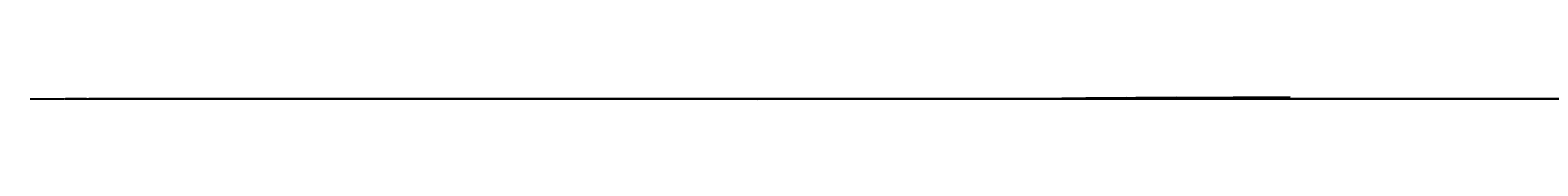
# Model space of a CAD drawing. Header units: millimetres. Extents: x -12354389001 to 271431, y -126469 to 48347.
# Tile 1 of 79: x -12354386149 to -12352618493, y -43137 to -40383. Entities that reach past the tile are written whole.
import ezdxf
from ezdxf.enums import TextEntityAlignment as Align

# ---------------------------------------------------------------- set-up
doc = ezdxf.new("R2010")
doc.units = ezdxf.units.MM
for name, pattern in [('1', [0]), ('4', [5, 3, -2]), ('BGS', [10, 0, 10])]:
    doc.linetypes.add(name, pattern=pattern)
doc.layers.get('0').update_dxf_attribs({"lineweight": 9})
doc.layers.add('00 opisy', color=7, linetype='Continuous', lineweight=25)
doc.layers.add('EBUPP', color=7, linetype='1', lineweight=30)
for name, color, linetype in [('EADTD', 7, 'Continuous'), ('EBUOA', 7, 'Continuous'), ('EDZPD', 3, '1'), ('OPIS', 7, '1'), ('SDROK', 7, 'Continuous'), ('SDRPK', 7, '1'), ('SZOPO', 7, 'BGS'), ('SZZPZ', 102, 'Continuous'), ('UEEOO', 1, 'Continuous'), ('UEEPA', 1, '1'), ('UEEPON', 1, '1'), ('UGGOO', 2, 'Continuous'), ('UGGPOR', 2, '1'), ('UGGTO', 2, 'Continuous'), ('UKKOA', 7, 'Continuous'), ('UKKOO', 1, 'Continuous'), ('UKKPA', 1, '1'), ('UKKPB', 1, '1'), ('UTTOO', 2, 'Continuous'), ('UTTPA', 1, '1'), ('UWWOA', 5, 'Continuous'), ('UWWOO', 5, 'Continuous'), ('UWWPA', 5, '1'), ('UWWPO', 5, '4'), ('WUKOS', 7, 'Continuous'), ('ZAKRES', 2, '1')]:
    doc.layers.add(name, color=color, linetype=linetype)
doc.styles.get("Standard").update_dxf_attribs({"font": 'arial.ttf'})

# ---------------------------------------------------------------- blocks, each defined once
blk = doc.blocks.new('BGB')
for centre, start, end in [((-3.00001, 0.000018), 359.999656, 59.99989), ((3.00001, 0.000018), 120.00011, 180.000344)]:
    blk.add_arc(centre, 3, start, end)
blk = doc.blocks.new('TRA')
for p, q in [((-5.5, 2.7539), (-5.5, 1.7539)), ((-4.5, 2.7539), (-4.5, 1.7539)), ((4.5, 2.7539), (4.5, 1.7539)), ((5.5, 2.7539), (5.5, 1.7539)), ((-0.5, -2.2461), (-0.5, -3.2461)), ((0.5, -2.2461), (0.5, -3.2461))]:
    blk.add_line(p, q)
blk = doc.blocks.new('DLI')
blk.add_circle((0, 0), 0.09)
for centre, start, end in [((0, 0.750093), 30.14144, 149.85856), ((-0.713298, 0.231779), 102.145781, 221.858708), ((0.713298, 0.231779), 318.141292, 77.854219), ((-0.440797, -0.606751), 174.149498, 293.852913), ((0.440797, -0.606751), 246.147087, 5.850502)]:
    blk.add_arc(centre, 0.75, start, end)
blk = doc.blocks.new('PNN')
for p, q in [((5.2, 0), (4.0686, 1.1314)), ((1.2, 0), (9.2, 0)), ((5.2, 0), (4.0686, -1.1314))]:
    blk.add_line(p, q)
blk = doc.blocks.new('SLS')
blk.add_circle((0, 0), 0.35)
blk = doc.blocks.new('LAT')
for p, q in [((0, 1.2), (0, 2)), ((-2, 0), (-1.2, 0)), ((1.2, 0), (2, 0)), ((0, -1.2), (0, -2))]:
    blk.add_line(p, q)
blk = doc.blocks.new('KRA')
for p, q in [((-0.75, -0.3571), (-0.75, 0.3571)), ((-0.75, 0.3571), (0.75, 0.3571)), ((-0.25, -0.3571), (-0.25, 0.3571)), ((0.25, -0.3571), (0.25, 0.3571)), ((0.75, 0.3571), (0.75, -0.3571)), ((0.75, -0.3571), (-0.75, -0.3571))]:
    blk.add_line(p, q)
blk = doc.blocks.new('WLZ')
blk.add_circle((0, 0), 0.4)
blk = doc.blocks.new('PLT')
for p, q in [((6, 0), (4.8686, 1.1314)), ((1.2, 0), (9.2, 0)), ((4.6, 0), (3.4686, -1.1314))]:
    blk.add_line(p, q)
blk = doc.blocks.new('WLD')
for p, q in [((0.75, 0.5), (-0.75, 0.5)), ((-0.75, 0.5), (-0.75, -0.5)), ((0.75, -0.5), (0.75, 0.5)), ((-0.75, -0.5), (0.75, -0.5))]:
    blk.add_line(p, q)
blk = doc.blocks.new('WLM')
for p, q in [((0.35, 0.35), (-0.35, 0.35)), ((-0.35, 0.35), (-0.35, -0.35)), ((0.35, -0.35), (0.35, 0.35)), ((-0.35, -0.35), (0.35, -0.35))]:
    blk.add_line(p, q)
blk = doc.blocks.new('ZAS')
for p, q in [((0.25, 0.25), (-0.25, 0.25)), ((-0.25, 0.25), (-0.25, -0.25)), ((0.25, -0.25), (0.25, 0.25)), ((-0.25, -0.25), (0.25, -0.25))]:
    blk.add_line(p, q)
blk = doc.blocks.new('HYP')
for p, q in [((0, 1.5), (-0.5303, 0.9697)), ((0, 1.5), (0.5303, 0.9697)), ((0, 0.75), (0, 1.5))]:
    blk.add_line(p, q)
blk.add_circle((0, 0), 0.75)
blk = doc.blocks.new('WSP')
blk.add_circle((0, 0), 0.09)
blk = doc.blocks.new('Wrocławska 82')
at = {"layer": 'EBUPP', "linetype": '1'}
for p, q in [((-295604.71, 33926.1), (-295603.55, 33929.21)), ((-295603.55, 33929.21), (-295600, 33927.88)), ((-295600, 33924.33), (-295604.71, 33926.1)), ((-295619.14, 33885.78), (-295623.88, 33872.51)), ((-295612.61, 33883.44), (-295619.14, 33885.78)), ((-295617.35, 33870.18), (-295612.61, 33883.44)), ((-295623.88, 33872.51), (-295617.35, 33870.18))]:
    blk.add_line(p, q, dxfattribs=at)
at = {"layer": 'EDZPD', "linetype": '1'}
for p, q in [((-295600.04, 33871.83), (-295623.36, 33805.79)), ((-295600.04, 33831.9), (-295612.33, 33836.36))]:
    blk.add_line(p, q, dxfattribs=at)
at = {"layer": 'SDRPK', "linetype": '1'}
for p, q in [((-295600, 33920.93), (-295607.89, 33923.77)), ((-295609.29, 33919.9), (-295600, 33916.5)), ((-295607, 33904.13), (-295610.5, 33895.61)), ((-295610.15, 33895.47), (-295606.65, 33903.99)), ((-295606.65, 33903.99), (-295607, 33904.13)), ((-295600, 33896.45), (-295600.94, 33893.88)), ((-295618.15, 33895.68), (-295611.91, 33893.22)), ((-295610.5, 33895.61), (-295610.15, 33895.47)), ((-295600.94, 33893.88), (-295613.41, 33859.5)), ((-295608.49, 33890.21), (-295602.38, 33889.93)), ((-295620.54, 33889.01), (-295610.4, 33884.93)), ((-295624.62, 33874.24), (-295620.4, 33886.33)), ((-295620.4, 33886.33), (-295619.14, 33885.78)), ((-295610.4, 33884.93), (-295606.28, 33879.15)), ((-295608.37, 33879.6), (-295611.34, 33882.59)), ((-295615.84, 33859.11), (-295608.37, 33879.6)), ((-295603.28, 33866.26), (-295600, 33875.33)), ((-295625.8, 33874.63), (-295624.62, 33874.24)), ((-295612.11, 33842.09), (-295603.28, 33866.26)), ((-295613.41, 33859.5), (-295621.42, 33837.66)), ((-295621.53, 33843.87), (-295615.84, 33859.11)), ((-295623.86, 33808.9), (-295612.11, 33842.09)), ((-295635.81, 33840.84), (-295637.7, 33841.7)), ((-295621.42, 33837.66), (-295630.73, 33811.44)), ((-295637, 33835.95), (-295639.44, 33837.1)), ((-295635.08, 33834.64), (-295637, 33835.95)), ((-295625.62, 33825.83), (-295635.08, 33834.64)), ((-295641.48, 33821.79), (-295639.55, 33827.43)), ((-295627.32, 33827.41), (-295633.1, 33811.99)), ((-295638.09, 33826.97), (-295639.84, 33821.15)), ((-295639.84, 33821.15), (-295630.52, 33818.65)), ((-295630.82, 33816.61), (-295640.86, 33819.74)), ((-295628.61, 33817.44), (-295630.82, 33816.61)), ((-295617.51, 33812.29), (-295618.89, 33808.86)), ((-295618.89, 33808.86), (-295614.54, 33807.3))]:
    blk.add_line(p, q, dxfattribs=at)
at = {"layer": 'SDRPK', "linetype": '4'}
for p, q in [((-295615.11, 33904.36), (-295607.74, 33901.76)), ((-295607.74, 33901.76), (-295605.58, 33897.95))]:
    blk.add_line(p, q, dxfattribs=at)
at = {"layer": 'SDRPK', "linetype": '1'}
for centre, radius in [((-295606.18, 33926.6), 0.47), ((-295607.36, 33925.5), 0.43), ((-295605.82, 33924.93), 0.45), ((-295604.46, 33924.33), 0.46)]:
    blk.add_circle(centre, radius, dxfattribs=at)
for centre, radius, start, end in [((-295607.6898, 33894.5671), 4.43, 197.70364, 259.59326), ((-295640.415, 33820.9933), 1.33, 143.20299, 250.45174)]:
    blk.add_arc(centre, radius, start, end, dxfattribs=at)
at = {"layer": 'SZOPO', "linetype": 'BGS'}
for p, q in [((-295600, 33940.04), (-295601.83, 33940.69)), ((-295600, 33915.42), (-295609.63, 33919.07)), ((-295600, 33913.37), (-295608.38, 33890.14)), ((-295608.38, 33890.14), (-295613.58, 33876.89)), ((-295613.58, 33876.89), (-295619.92, 33859.81)), ((-295623.88, 33872.51), (-295626.37, 33873.37)), ((-295619.92, 33859.81), (-295626.22, 33842.89)), ((-295600, 33858.3), (-295608.15, 33835.38)), ((-295626.22, 33842.89), (-295630.26, 33831.9)), ((-295608.15, 33835.38), (-295617.34, 33812.48)), ((-295608.15, 33835.38), (-295600, 33832.39)), ((-295630.26, 33831.9), (-295632.58, 33825.43)), ((-295632.58, 33825.43), (-295642.59, 33828.27)), ((-295617.34, 33812.48), (-295614.15, 33807.91)), ((-295614.15, 33807.91), (-295614.29, 33807.25)), ((-295614.54, 33807.3), (-295615.01, 33805.59))]:
    blk.add_line(p, q, dxfattribs=at)
at = {"layer": 'UEEPON', "linetype": '1'}
for p, q in [((-295606.08, 33917.08), (-295609.87, 33918.47)), ((-295603.44, 33916.12), (-295606.08, 33917.08)), ((-295600, 33914.86), (-295603.44, 33916.12)), ((-295600, 33911.33), (-295600.98, 33908.55)), ((-295600.98, 33908.55), (-295603.77, 33901.02)), ((-295603.77, 33901.02), (-295604.63, 33898.7)), ((-295604.63, 33898.7), (-295604.74, 33898.39)), ((-295604.74, 33898.39), (-295607.27, 33891.44)), ((-295607.27, 33891.44), (-295601.03, 33888.94)), ((-295609.14, 33881.75), (-295605.78, 33890.84)), ((-295601.03, 33888.94), (-295600, 33888.34)), ((-295612.83, 33872.95), (-295609.14, 33881.75)), ((-295600.04, 33874.06), (-295604.78, 33860.71)), ((-295613.92, 33870.36), (-295612.83, 33872.95)), ((-295604.26, 33860.68), (-295600.4, 33871.28)), ((-295615.8, 33868.89), (-295617.14, 33870.76)), ((-295616.69, 33869.98), (-295617.14, 33870.76)), ((-295617.14, 33870.76), (-295615.9, 33869.9)), ((-295600, 33870.94), (-295601.93, 33865.86)), ((-295614.25, 33869.57), (-295613.92, 33870.36)), ((-295618.96, 33858.86), (-295616.69, 33869.98)), ((-295615.9, 33869.9), (-295614.25, 33869.57)), ((-295609.24, 33866.56), (-295615.8, 33868.89)), ((-295606.59, 33865.61), (-295609.24, 33866.56)), ((-295603.44, 33864.49), (-295606.59, 33865.61)), ((-295601.93, 33865.86), (-295606.08, 33854.36)), ((-295607.49, 33852.09), (-295604.26, 33860.68)), ((-295604.78, 33860.71), (-295605.93, 33857.53)), ((-295619.52, 33856.11), (-295618.96, 33858.86)), ((-295605.93, 33857.53), (-295606.89, 33854.88)), ((-295619.78, 33854.84), (-295619.52, 33856.11)), ((-295596.49, 33855.01), (-295603.08, 33835.64)), ((-295622.09, 33848.69), (-295619.78, 33854.84)), ((-295606.89, 33854.88), (-295609.89, 33846.6)), ((-295606.08, 33854.36), (-295611.06, 33840.89)), ((-295608.67, 33848.86), (-295607.49, 33852.09)), ((-295629.04, 33847.26), (-295622.09, 33848.69)), ((-295609.64, 33846.22), (-295608.67, 33848.86)), ((-295635.88, 33846.92), (-295634.47, 33846.15)), ((-295631.79, 33846.7), (-295629.04, 33847.26)), ((-295634.47, 33846.15), (-295631.79, 33846.7)), ((-295609.89, 33846.6), (-295613.89, 33835.85)), ((-295610.31, 33844.38), (-295609.64, 33846.22)), ((-295614.98, 33831.67), (-295610.31, 33844.38)), ((-295603.08, 33835.64), (-295611.68, 33839)), ((-295611.97, 33838.18), (-295615.62, 33827.81)), ((-295613.89, 33835.85), (-295615.29, 33831.79)), ((-295603.92, 33833.19), (-295603.08, 33835.64)), ((-295600.26, 33834.54), (-295603.08, 33835.64)), ((-295618.44, 33822.08), (-295614.98, 33831.67)), ((-295615.49, 33830.45), (-295615.29, 33831.79)), ((-295615.47, 33829.18), (-295615.49, 33830.45)), ((-295614.58, 33826.75), (-295615.47, 33829.18)), ((-295615.62, 33827.81), (-295619.97, 33814.27)), ((-295613.32, 33824.99), (-295614.58, 33826.75)), ((-295614.35, 33822.06), (-295613.32, 33824.99)), ((-295619.4, 33819.44), (-295618.44, 33822.08)), ((-295617.72, 33812.35), (-295614.35, 33822.06)), ((-295622.47, 33810.91), (-295619.4, 33819.44)), ((-295620.73, 33806.91), (-295617.72, 33812.35)), ((-295620.74, 33811.73), (-295621.64, 33809.47)), ((-295620.31, 33807.57), (-295622.47, 33810.91)), ((-295621.64, 33809.47), (-295622.12, 33808.13))]:
    blk.add_line(p, q, dxfattribs=at)
at = {"layer": 'UGGPOR', "linetype": '1'}
for p, q in [((-295608.18, 33869.93), (-295600.17, 33892.71)), ((-295613.5, 33855.25), (-295608.18, 33869.93)), ((-295602.75, 33858.1), (-295600, 33865.61)), ((-295604.23, 33854.06), (-295602.75, 33858.1)), ((-295619.13, 33839.01), (-295613.5, 33855.25)), ((-295605.62, 33850.26), (-295604.23, 33854.06)), ((-295612.16, 33831.71), (-295605.62, 33850.26)), ((-295623.18, 33827.04), (-295619.13, 33839.01)), ((-295614.73, 33825.43), (-295612.16, 33831.71)), ((-295624.56, 33822.97), (-295623.18, 33827.04)), ((-295616.37, 33821.56), (-295614.73, 33825.43)), ((-295625.6, 33819.9), (-295624.56, 33822.97)), ((-295618.05, 33817.6), (-295616.37, 33821.56)), ((-295628.69, 33810.67), (-295625.6, 33819.9)), ((-295621.99, 33808.3), (-295618.05, 33817.6))]:
    blk.add_line(p, q, dxfattribs=at)
at = {"layer": 'UKKOA'}
for p, q in [((-295603.582, 33891.6342), (-295597.3284, 33891.6342)), ((-295602.9143, 33890.2547), (-295603.7896, 33887.4135)), ((-295610.0433, 33887.4135), (-295603.7896, 33887.4135)), ((-295622.8468, 33839.1664), (-295616.6583, 33839.1664)), ((-295615.6876, 33837.1454), (-295616.6583, 33839.1664))]:
    blk.add_line(p, q, dxfattribs=at)
at = {"layer": 'UKKPB', "linetype": '1'}
for p, q in [((-295602, 33890.21), (-295602.49, 33890.33)), ((-295601.52, 33890.07), (-295600, 33889.56)), ((-295603.05, 33870.03), (-295600, 33878.68)), ((-295607.11, 33859.03), (-295603.05, 33870.03)), ((-295607.7, 33857.43), (-295607.11, 33859.03)), ((-295608.43, 33855.45), (-295607.7, 33857.43)), ((-295615.18, 33837.12), (-295608.43, 33855.45)), ((-295616.94, 33844.78), (-295617.93, 33845.14)), ((-295613.48, 33843.51), (-295616.94, 33844.78)), ((-295612.92, 33843.31), (-295613.48, 33843.51)), ((-295620.25, 33823.69), (-295615.46, 33836.53)), ((-295622.24, 33818.35), (-295620.25, 33823.69)), ((-295625.26, 33810.26), (-295622.24, 33818.35)), ((-295625.53, 33809.54), (-295625.26, 33810.26))]:
    blk.add_line(p, q, dxfattribs=at)
at = {"layer": 'UWWPO', "linetype": '1'}
for p, q in [((-295603.34, 33936.5), (-295600, 33935.32)), ((-295602.75, 33910.75), (-295611.92, 33913.36)), ((-295604.1, 33907.23), (-295602.75, 33910.75)), ((-295601.14, 33909.93), (-295600.91, 33910.55)), ((-295601.14, 33909.93), (-295601.38, 33909.28)), ((-295600, 33909.56), (-295601.14, 33909.93)), ((-295604.8, 33905.42), (-295604.1, 33907.23)), ((-295600.99, 33902.9), (-295600, 33905.82)), ((-295607.19, 33899.24), (-295604.8, 33905.42)), ((-295605.68, 33891.47), (-295600.99, 33902.9)), ((-295607.63, 33899.11), (-295615.97, 33902.46)), ((-295600.44, 33896.41), (-295607.13, 33898.91)), ((-295600, 33897.54), (-295603.39, 33887.94)), ((-295607.03, 33893.67), (-295606.75, 33894.17)), ((-295607.03, 33893.67), (-295607.29, 33893.06)), ((-295602.08, 33891.72), (-295607.03, 33893.67)), ((-295606.96, 33888.53), (-295605.68, 33891.47)), ((-295610.89, 33879.5), (-295606.96, 33888.53)), ((-295603.39, 33887.94), (-295608.35, 33873.74)), ((-295603.31, 33874.4), (-295600, 33883.33)), ((-295612.05, 33876.78), (-295610.89, 33879.5)), ((-295613.81, 33872.67), (-295612.05, 33876.78)), ((-295604.86, 33870.21), (-295603.31, 33874.4)), ((-295608.35, 33873.74), (-295609.83, 33869.53)), ((-295615.92, 33867.75), (-295613.81, 33872.67)), ((-295605.85, 33867.53), (-295604.86, 33870.21)), ((-295609.83, 33869.53), (-295610.39, 33867.92)), ((-295617.7, 33868.48), (-295617.5, 33869.05)), ((-295617.7, 33868.48), (-295617.88, 33867.94)), ((-295615.07, 33867.67), (-295617.7, 33868.48)), ((-295615.15, 33862.99), (-295615.92, 33867.75)), ((-295613.21, 33867.09), (-295615.07, 33867.67)), ((-295610.39, 33867.92), (-295614.79, 33856.37)), ((-295607.6, 33862.76), (-295605.85, 33867.53)), ((-295610.97, 33866.4), (-295613.21, 33867.09)), ((-295619.54, 33864.21), (-295619.28, 33864.98)), ((-295619.54, 33864.21), (-295619.8, 33863.52)), ((-295614.82, 33862.67), (-295619.54, 33864.21)), ((-295617.47, 33859.28), (-295631.04, 33863.71)), ((-295616.56, 33859.28), (-295615.15, 33862.99)), ((-295612.98, 33862.06), (-295614.82, 33862.67)), ((-295609.09, 33858.68), (-295607.6, 33862.76)), ((-295612.66, 33861.96), (-295612.98, 33862.06)), ((-295618.03, 33855.38), (-295616.56, 33859.28)), ((-295619.64, 33852.66), (-295617.38, 33858.93)), ((-295610.61, 33854.48), (-295609.09, 33858.68)), ((-295614.79, 33856.37), (-295620.81, 33840.02)), ((-295618.71, 33853.57), (-295618.03, 33855.38)), ((-295613.68, 33846.04), (-295610.61, 33854.48)), ((-295621.02, 33847.39), (-295618.71, 33853.57)), ((-295620.3, 33850.84), (-295619.64, 33852.66)), ((-295633.83, 33850.76), (-295634.67, 33848.19)), ((-295630.06, 33849.45), (-295634.38, 33850.95)), ((-295621.83, 33846.59), (-295620.3, 33850.84)), ((-295626.4, 33848.18), (-295630.06, 33849.45)), ((-295634.67, 33848.19), (-295635.53, 33848.54)), ((-295621.53, 33846.49), (-295626.4, 33848.18)), ((-295625.58, 33835.36), (-295621.02, 33847.39)), ((-295618.77, 33845.54), (-295621.53, 33846.49)), ((-295617.44, 33835.51), (-295613.68, 33846.04)), ((-295620.81, 33840.02), (-295623.29, 33833.15)), ((-295617.44, 33835.51), (-295619.29, 33836.21)), ((-295620.61, 33826.76), (-295617.44, 33835.51)), ((-295626.27, 33833.55), (-295625.58, 33835.36)), ((-295627.72, 33829.71), (-295626.27, 33833.55)), ((-295623.29, 33833.15), (-295624.94, 33828.57)), ((-295634.14, 33812.55), (-295627.72, 33829.71)), ((-295624.94, 33828.57), (-295627.38, 33821.8)), ((-295621.8, 33823.43), (-295620.61, 33826.76)), ((-295623.31, 33819.23), (-295621.8, 33823.43)), ((-295627.38, 33821.8), (-295631, 33811.48)), ((-295626.65, 33809.89), (-295623.31, 33819.23))]:
    blk.add_line(p, q, dxfattribs=at)
at = {"layer": 'ZAKRES', "linetype": '1'}
for p, q in [((-295603.01, 33863.31), (-295588.82, 33901.97)), ((-295612.51, 33836.45), (-295603.01, 33863.31)), ((-295539.3, 33810.2), (-295612.51, 33836.45))]:
    blk.add_line(p, q, dxfattribs=at)
at = {"layer": 'SZOPO'}
for p, rotation in [((-295609.39, 33887.57), 68.540009), ((-295611.03, 33883.72), 68.540009), ((-295628.15, 33837.64), 69.830014)]:
    blk.add_blockref('BGB', p, dxfattribs=dict(at, rotation=rotation))
at = {"layer": 'SZZPZ'}
for name, p in [('DLI', (-295603.37, 33902.36)), ('TRA', (-295613.29, 33895.73)), ('DLI', (-295608.78, 33896.73)), ('TRA', (-295625.96, 33864.29)), ('DLI', (-295620.1, 33861.76)), ('DLI', (-295602.46, 33861.76)), ('TRA', (-295627.89, 33856.77)), ('DLI', (-295622.2, 33856.25)), ('DLI', (-295630.32, 33855.04)), ('DLI', (-295622.71, 33853.76)), ('DLI', (-295623.84, 33851.47)), ('DLI', (-295630.3, 33850.94)), ('DLI', (-295631.88, 33849.66)), ('DLI', (-295634.4, 33848.63)), ('DLI', (-295633.22, 33848.52)), ('DLI', (-295625.31, 33847.34)), ('DLI', (-295633.56, 33846.54)), ('DLI', (-295608.94, 33844.31)), ('DLI', (-295637.71, 33841.74)), ('DLI', (-295636.13, 33841.32)), ('TRA', (-295602.45, 33837.71)), ('DLI', (-295638.77, 33837.47)), ('DLI', (-295638.26, 33832.59)), ('TRA', (-295635.73, 33821.38)), ('DLI', (-295640.52, 33820.74)), ('DLI', (-295617.5, 33808.76)), ('DLI', (-295615.68, 33808.72))]:
    blk.add_blockref(name, p, dxfattribs=at)
at = {"layer": 'UEEOO'}
for p, rotation in [((-295597, 33911), 250.110002), ((-295609, 33879.02), 66.830003), ((-295609, 33879.02), 252.010003), ((-295621.41, 33845.21), 70.969999), ((-295621.41, 33845.21), 251.519999)]:
    blk.add_blockref('PNN', p, dxfattribs=dict(at, rotation=rotation))
at = {"layer": 'UEEPA'}
for p, rotation in [((-295609, 33879.02), 89.020004), ((-295600.16, 33834.43), 107.04001), ((-295640.97, 33827.86), 88.01001)]:
    blk.add_blockref('LAT', p, dxfattribs=dict(at, rotation=rotation))
for p in [(-295609, 33879.02), (-295621.41, 33845.21), (-295640.97, 33827.86)]:
    blk.add_blockref('SLS', p, dxfattribs=at)
at = {"layer": 'UKKPA'}
for p, rotation in [((-295607.15, 33923.07), 338.889999), ((-295601.76, 33890.15), 68.960011), ((-295615.17, 33887.29), 341.749999), ((-295618.2, 33845.16), 68.06001099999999), ((-295612.16, 33842.94), 71.770006)]:
    blk.add_blockref('KRA', p, dxfattribs=dict(at, rotation=rotation))
for p in [(-295602.8, 33890.5), (-295615.45, 33836.86)]:
    blk.add_blockref('WLZ', p, dxfattribs=at)
at = {"layer": 'UTTOO'}
for p, rotation in [((-295616.55, 33867.05), 87.510013), ((-295616.55, 33867.05), 268.890003), ((-295616.82, 33852.15), 89.770013), ((-295616.82, 33852.15), 70.209991), ((-295616.82, 33852.15), 248.970002), ((-295628.54, 33818.34), 69.6), ((-295628.54, 33818.34), 238.270005), ((-295628.54, 33818.34), 253.400001)]:
    blk.add_blockref('PLT', p, dxfattribs=dict(at, rotation=rotation))
at = {"layer": 'UTTPA'}
for p in [(-295616.55, 33867.05), (-295616.82, 33852.15), (-295628.54, 33818.34)]:
    blk.add_blockref('SLS', p, dxfattribs=at)
at = {"layer": 'UTTPA', "rotation": 66.290008}
blk.add_blockref('WLD', (-295629.46, 33822.98), dxfattribs=at)
at = {"layer": 'UWWOO'}
blk.add_blockref('WLM', (-295607.38, 33898.99), dxfattribs=at)
at = {"layer": 'UWWPA'}
for name, p in [('ZAS', (-295617.3, 33859.11)), ('ZAS', (-295621.77, 33846.34)), ('HYP', (-295619.73, 33836.35)), ('ZAS', (-295617.84, 33810.32))]:
    blk.add_blockref(name, p, dxfattribs=at)
at = {"layer": 'WUKOS'}
for p in [(-295606.89, 33923.64), (-295607.12, 33923.1), (-295613.07, 33908.13), (-295615.03, 33887.31), (-295619.06, 33885.92), (-295612.48, 33883.55), (-295606.12, 33878.99), (-295620.22, 33861.63), (-295617.3, 33859.06), (-295634.11, 33851.09), (-295618.28, 33845.24), (-295634.05, 33844.95), (-295615.08, 33844.07), (-295612.1, 33842.93), (-295611.71, 33842.72), (-295619.75, 33836.31), (-295638.03, 33827.06), (-295632.67, 33825.27), (-295625.49, 33825.6), (-295640.31, 33819.73), (-295640.38, 33819.28), (-295617.8, 33812.54)]:
    blk.add_blockref('WSP', p, dxfattribs=at)
at = {"layer": 'EADTD', "oblique": 15}
blk.add_text('16', height=2.5, rotation=70.33001, dxfattribs=at).set_placement((-295617.94, 33877.35), align=Align.TOP_LEFT)
at = {"layer": 'EBUOA', "oblique": 15}
blk.add_text('i', height=2.5, dxfattribs=at).set_placement((-295618.91, 33877.65))
at = {"layer": 'OPIS'}
for s, height, p in [('K-3310, Kraków ul. Wrocławska 84', 0.2, (-295627.1, 34013.09)), ('Skala 1:500', 0.2, (-295610.97, 34008.75)), ('971 A-1', 3, (-295608.67, 33998.93)), ('971 A-1', 3, (-295608.31, 33752.82))]:
    blk.add_text(s, height=height, dxfattribs=at).set_placement(p, align=Align.TOP_LEFT)
at = {"layer": 'SDROK', "oblique": 15}
for s, p in [('bet.', (-295608.96, 33909.11)), ('asf.', (-295634.57, 33837.78))]:
    blk.add_text(s, height=1.5, dxfattribs=at).set_placement(p)
for s, rotation, p in [('ch.asf.', 70.07, (-295612.31, 33864.47)), ('j.asf.', 69.76999, (-295608.79, 33860.03)), ('ch.asf.', 69.92001, (-295607.08, 33847.15)), ('j.asf.', 70.31001, (-295626.34, 33811.99))]:
    blk.add_text(s, height=1.5, rotation=rotation, dxfattribs=at).set_placement(p)
at = {"layer": 'UEEOO', "oblique": 15}
for rotation, p in [(339.9, (-295606.07, 33916.96)), (69.68699, (-295602.35, 33904.12)), (67.25001, (-295613.08, 33872.15)), (340.39, (-295608.61, 33867.39)), (78.45001, (-295620.24, 33857.55)), (70.11, (-295608.15, 33855.81)), (69.92001, (-295609.02, 33849.04)), (11.59, (-295631.51, 33847.83)), (68.9196, (-295601.91, 33843.29)), (70.39001, (-295612.09, 33839.26)), (70.15999, (-295620.35, 33822.39)), (71.60999, (-295621.01, 33814.59))]:
    blk.add_text('eNA', height=1.8, rotation=rotation, dxfattribs=at).set_placement(p, align=Align.TOP_LEFT)
at = {"layer": 'UGGOO', "oblique": 15}
for s, rotation, p in [('gA125', 69.88001, (-295603.46, 33857.43)), ('gA150', 71.28001, (-295623.19, 33828.44)), ('gA125', 67.04999, (-295616.27, 33822.77))]:
    blk.add_text(s, height=1.8, rotation=rotation, dxfattribs=at).set_placement(p)
at = {"layer": 'UGGTO', "oblique": 15}
blk.add_text('1-1.2/1', height=1.5, rotation=71.45683, dxfattribs=at).set_placement((-295605.19, 33854.35), align=Align.TOP_LEFT)
at = {"layer": 'UKKOA', "oblique": 15}
for s, p in [('217.60', (-295596.69, 33892.23)), ('216.65', (-295616.02, 33839.77))]:
    blk.add_text(s, height=1.8, dxfattribs=at).set_placement(p, align=Align.RIGHT)
for s, p in [('k', (-295603.58, 33891.67)), ('215.65', (-295606.8, 33888.38)), ('210.46', (-295619.57, 33839.13)), ('k', (-295615.04, 33837.06))]:
    blk.add_text(s, height=1.8, dxfattribs=at).set_placement(p, align=Align.TOP_LEFT)
blk.add_text('217.60', height=1.8, dxfattribs=at).set_placement((-295603.15, 33889.81), align=Align.TOP_RIGHT)
at = {"layer": 'UKKOO', "oblique": 15}
for s, rotation, p in [('kA', 69.73999, (-295607.97, 33859.69)), ('k200', 339.9, (-295617.01, 33844.33)), ('kA600x900', 69.53402, (-295624.19, 33816.16))]:
    blk.add_text(s, height=1.8, rotation=rotation, dxfattribs=at).set_placement(p, align=Align.TOP_LEFT)
at = {"layer": 'UTTOO', "oblique": 15}
blk.add_text('t', height=1.8, dxfattribs=at).set_placement((-295630.84, 33822.46))
at = {"layer": 'UWWOA', "oblique": 15}
for p in [(-295608.64, 33897.95), (-295616.92, 33859.71), (-295622.96, 33845.69), (-295617.5, 33810.23)]:
    blk.add_text('w', height=1.8, dxfattribs=at).set_placement(p)
at = {"layer": 'UWWOO', "oblique": 15}
for s, rotation, p in [('wA60', 340.55, (-295601.05, 33936.11)), ('wA', 68.87701, (-295604.66, 33906.99)), ('wA150', 66.84, (-295612.65, 33875.77)), ('wA100', 69.67999, (-295603.71, 33873.86)), ('wA100', 70.74001, (-295608.8, 33873.19)), ('wA', 342.84, (-295615.44, 33866.66)), ('wA', 341.86, (-295614.22, 33862.55)), ('wA100', 70.03, (-295610.26, 33856.07)), ('wA', 69.43001, (-295618.23, 33852.81)), ('wA', 70.14999, (-295620.31, 33850.99)), ('wA50', 340.84, (-295629.86, 33849.57)), ('wA', 69.25999, (-295625.78, 33835.44)), ('wA600', 70.16999, (-295624.5, 33830.4)), ('wA100', 70.31001, (-295621.93, 33823.72))]:
    blk.add_text(s, height=1.8, rotation=rotation, dxfattribs=at).set_placement(p)
at = {"layer": 'WUKOS', "oblique": 15}
for s, rotation, p in [('218.15', 339.93, (-295606.17, 33923.36)), ('217.85', 339.41, (-295606.76, 33922.19)), ('217.40', 339.96, (-295616.35, 33885.01)), ('216.69', 70.60999, (-295617.44, 33845.27)), ('216.81', 74.53, (-295614.58, 33844.47)), ('216.56', 71.17999, (-295611.73, 33843.56)), ('216.73', 73.93001, (-295610.66, 33842.36)), ('216.54', 69.02001, (-295624.63, 33825.31)), ('216.28', 343.37, (-295640.13, 33819.7)), ('216.17', 343.33, (-295640.68, 33818.36))]:
    blk.add_text(s, height=1.8, rotation=rotation, dxfattribs=at).set_placement(p)
for s, p in [('217.81', (-295612.73, 33908.33)), ('217.35', (-295614.79, 33887.79)), ('217.28', (-295619.71, 33886.19)), ('217.42', (-295605.74, 33879.38)), ('217.19', (-295624.08, 33862.12)), ('215.50', (-295616.61, 33858.74)), ('216.61', (-295633.5, 33851.75)), ('216.36', (-295634.22, 33843.73)), ('216.65', (-295624.35, 33835.16)), ('216.28', (-295637.68, 33827.14)), ('216.67', (-295632.71, 33824.38)), ('216.48', (-295622.13, 33811.37))]:
    blk.add_text(s, height=1.8, dxfattribs=at).set_placement(p)

msp = doc.modelspace()

# ---------------------------------------------------------------- block references
at = {"layer": '00 opisy', "color": 7, "ltscale": 0.5, "xscale": 41788.44072896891, "zscale": 41788.44072896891}
msp.add_blockref('Wrocławska 82', (72579.819, -76527.721), dxfattribs=at)

doc.saveas('drawing.dxf')
